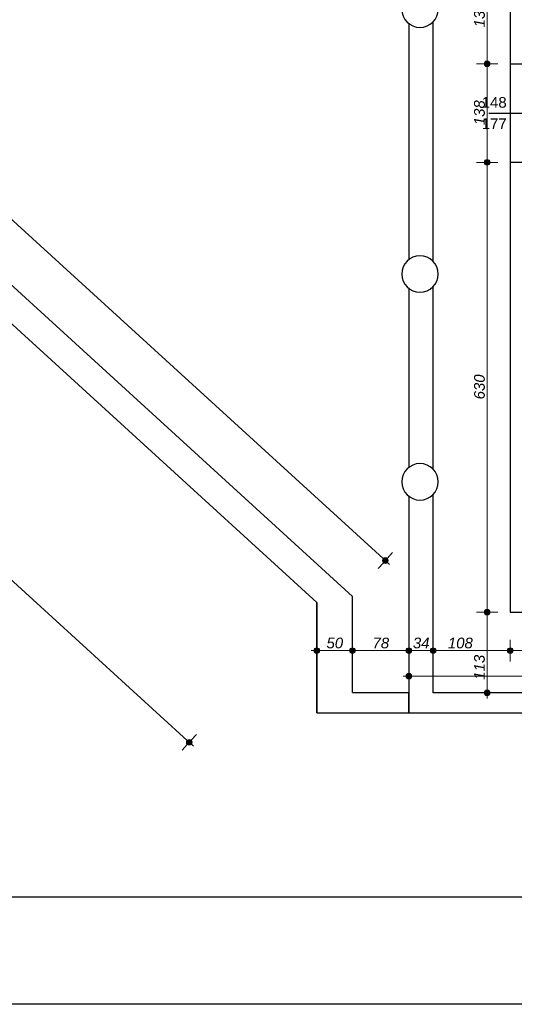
# Model space of a CAD drawing. Header units: millimetres. Extents: x -170998 to -45998, y 10557 to 52557.
# Tile 3 of 92: x -145708 to -138782, y 10557 to 24347. Entities that reach past the tile are written whole.
import ezdxf

# ---------------------------------------------------------------- set-up
doc = ezdxf.new("R2010")
doc.units = ezdxf.units.MM
doc.header["$MEASUREMENT"] = 0
doc.linetypes.add('Wipeout_Contour', pattern=[1000, 0, -1000])
for name, color, linetype in [('Obiekt', 7, 'Continuous'), ('Okno', 7, 'Continuous'), ('Polilinia', 7, 'Continuous'), ('Strop', 7, 'Continuous'), ('Słup', 7, 'Continuous'), ('Wymiary', 7, 'Continuous'), ('Ściana', 7, 'Continuous')]:
    doc.layers.add(name, color=color, linetype=linetype)
doc.styles.add('Arial', font='txt')
doc.dimstyles.new('GENERATED_STYLE__1', dxfattribs={"dimtxt": 150, "dimasz": 152, "dimexe": 0.18, "dimexo": 0, "dimgap": 0.09, "dimtad": 1, "dimtih": 1, "dimtoh": 1, "dimlfac": 0.1, "dimzin": 0, "dimdsep": 46, "dimtxsty": 'Arial', "dimblk": 'ARROWHEAD_11', "dimblk1": 'ARROWHEAD_11', "dimblk2": 'ARROWHEAD_11', "dimcen": 0.09, "dimclrd": 114, "dimclre": 114, "dimclrt": 114, "dimazin": 0, "dimtfac": 1, "dimtdec": 4, "dimtmove": 0, "dimatfit": 3, "dimfxl": 1, "dimtolj": 1, "dimtzin": 0, "dimarcsym": 0})
doc.dimstyles.new('GENERATED_STYLE__2', dxfattribs={"dimtxt": 150, "dimasz": 152, "dimexe": 0.18, "dimexo": 0, "dimgap": 0.09, "dimtad": 1, "dimlfac": 0.1, "dimzin": 0, "dimdsep": 46, "dimtxsty": 'Arial', "dimblk": 'ARROWHEAD_11', "dimblk1": 'ARROWHEAD_11', "dimblk2": 'ARROWHEAD_11', "dimcen": 0.09, "dimclrd": 114, "dimclre": 114, "dimclrt": 114, "dimazin": 0, "dimtfac": 1, "dimtdec": 4, "dimtmove": 0, "dimatfit": 3, "dimfxl": 1, "dimtolj": 1, "dimtzin": 0, "dimarcsym": 0})
doc.dimstyles.new('GENERATED_STYLE__3', dxfattribs={"dimtxt": 150, "dimasz": 152, "dimexe": 0.18, "dimexo": 0, "dimgap": 0.09, "dimtad": 1, "dimlfac": 0.1, "dimzin": 0, "dimdsep": 46, "dimtxsty": 'Arial', "dimblk": 'ARROWHEAD_11', "dimblk1": 'ARROWHEAD_11', "dimblk2": 'ARROWHEAD_11', "dimcen": 0.09, "dimclrd": 114, "dimclre": 114, "dimclrt": 114, "dimazin": 0, "dimtfac": 1, "dimtdec": 4, "dimtmove": 2, "dimatfit": 3, "dimfxl": 1, "dimtolj": 1, "dimtzin": 0, "dimarcsym": 0})
doc.dimstyles.new('GENERATED_STYLE__4', dxfattribs={"dimtxt": 150, "dimasz": 152, "dimexe": 0.18, "dimexo": 0, "dimgap": 0.09, "dimtad": 1, "dimtih": 1, "dimtoh": 1, "dimlfac": 0.1, "dimzin": 0, "dimdsep": 46, "dimtxsty": 'Arial', "dimblk": 'ARROWHEAD_11', "dimblk1": 'ARROWHEAD_11', "dimblk2": 'ARROWHEAD_11', "dimcen": 0.09, "dimclrd": 114, "dimclre": 114, "dimclrt": 114, "dimazin": 0, "dimtfac": 1, "dimtdec": 4, "dimtmove": 2, "dimatfit": 3, "dimfxl": 1, "dimtolj": 1, "dimtzin": 0, "dimarcsym": 0})

# ---------------------------------------------------------------- blocks, each defined once
blk = doc.blocks.new('*D240')
at = {"layer": 'Wymiary', "linetype": 'Continuous', "lineweight": 13}
for points in [[(-139123, 16049), (-139126, 16065), (-139135, 16078), (-139148, 16086), (-139163, 16089), (-139179, 16086), (-139192, 16078), (-139200, 16065), (-139203, 16049), (-139200, 16034), (-139192, 16021), (-139179, 16012), (-139163, 16009), (-139148, 16012), (-139135, 16021), (-139126, 16034)], [(-139123, 14919), (-139126, 14935), (-139135, 14948), (-139148, 14956), (-139163, 14959), (-139179, 14956), (-139192, 14948), (-139200, 14935), (-139203, 14919), (-139200, 14904), (-139192, 14891), (-139179, 14882), (-139163, 14879), (-139148, 14882), (-139135, 14891), (-139126, 14904)]]:
    blk.add_hatch(color=114, dxfattribs=at).paths.add_polyline_path(points)
at = {"layer": 'Wymiary', "color": 114, "lineweight": 13}
for p, q in [((-139203, 16049), (-139313, 16049)), ((-139163, 14959), (-139163, 16009)), ((-139013, 16049), (-139123, 16049)), ((-139203, 14919), (-139313, 14919)), ((-139013, 14919), (-139123, 14919)), ((-139163, 14839), (-139163, 14879))]:
    blk.add_line(p, q, dxfattribs=at)
for centre in [(-139163, 16049), (-139163, 14919)]:
    blk.add_circle(centre, 40, dxfattribs=at)
at = {"layer": 'Wymiary', "color": 114, "lineweight": 13, "insert": (-139193, 15102), "char_height": 150, "attachment_point": 7, "rotation": 90, "style": 'Arial'}
blk.add_mtext('\\A1;{\\fArial|b0|i1|c238|p38;113}', dxfattribs=at)
blk = doc.blocks.new('ARROWHEAD_11')
at = {"color": 0, "linetype": 'Continuous', "lineweight": 0}
blk.add_line((0, 0), (-1, 0), dxfattribs=at)
at = {"color": 0, "linetype": 'Continuous', "lineweight": 0, "const_width": 0.25, "flags": 128}
blk.add_lwpolyline([(-0.125, 0, 1), (0.125, 0, 1)], format="xyb", close=True, dxfattribs=at)
blk = doc.blocks.new('*D241')
at = {"layer": 'Wymiary', "linetype": 'Continuous', "lineweight": 13}
for points in [[(-139123, 22349), (-139126, 22365), (-139135, 22378), (-139148, 22386), (-139163, 22389), (-139179, 22386), (-139192, 22378), (-139200, 22365), (-139203, 22349), (-139200, 22334), (-139192, 22321), (-139179, 22312), (-139163, 22309), (-139148, 22312), (-139135, 22321), (-139126, 22334)], [(-139123, 16049), (-139126, 16065), (-139135, 16078), (-139148, 16086), (-139163, 16089), (-139179, 16086), (-139192, 16078), (-139200, 16065), (-139203, 16049), (-139200, 16034), (-139192, 16021), (-139179, 16012), (-139163, 16009), (-139148, 16012), (-139135, 16021), (-139126, 16034)]]:
    blk.add_hatch(color=114, dxfattribs=at).paths.add_polyline_path(points)
at = {"layer": 'Wymiary', "color": 114, "lineweight": 13}
for p, q in [((-139203, 22349), (-139313, 22349)), ((-139013, 22349), (-139123, 22349)), ((-139163, 16089), (-139163, 22309)), ((-139203, 16049), (-139313, 16049)), ((-139013, 16049), (-139123, 16049))]:
    blk.add_line(p, q, dxfattribs=at)
for centre in [(-139163, 22349), (-139163, 16049)]:
    blk.add_circle(centre, 40, dxfattribs=at)
at = {"layer": 'Wymiary', "color": 114, "lineweight": 13, "insert": (-139193, 19029), "char_height": 150, "attachment_point": 7, "rotation": 90, "style": 'Arial'}
blk.add_mtext('\\A1;{\\fArial|b0|i1|c238|p38;630}', dxfattribs=at)
blk = doc.blocks.new('*D242')
at = {"layer": 'Wymiary', "linetype": 'Continuous', "lineweight": 13}
for points in [[(-139123, 23729), (-139126, 23745), (-139135, 23758), (-139148, 23766), (-139163, 23769), (-139179, 23766), (-139192, 23758), (-139200, 23745), (-139203, 23729), (-139200, 23714), (-139192, 23701), (-139179, 23692), (-139163, 23689), (-139148, 23692), (-139135, 23701), (-139126, 23714)], [(-139123, 22349), (-139126, 22365), (-139135, 22378), (-139148, 22386), (-139163, 22389), (-139179, 22386), (-139192, 22378), (-139200, 22365), (-139203, 22349), (-139200, 22334), (-139192, 22321), (-139179, 22312), (-139163, 22309), (-139148, 22312), (-139135, 22321), (-139126, 22334)]]:
    blk.add_hatch(color=114, dxfattribs=at).paths.add_polyline_path(points)
at = {"layer": 'Wymiary', "color": 114, "lineweight": 13}
for p, q in [((-139203, 23729), (-139313, 23729)), ((-139013, 23729), (-139123, 23729)), ((-139163, 22389), (-139163, 23689)), ((-139203, 22349), (-139313, 22349)), ((-139013, 22349), (-139123, 22349))]:
    blk.add_line(p, q, dxfattribs=at)
for centre in [(-139163, 23729), (-139163, 22349)]:
    blk.add_circle(centre, 40, dxfattribs=at)
at = {"layer": 'Wymiary', "color": 114, "lineweight": 13, "insert": (-139193, 22869), "char_height": 150, "attachment_point": 7, "rotation": 90, "style": 'Arial'}
blk.add_mtext('\\A1;{\\fArial|b0|i1|c238|p38;138}', dxfattribs=at)
blk = doc.blocks.new('*D243')
at = {"layer": 'Wymiary', "linetype": 'Continuous', "lineweight": 13}
for points in [[(-139123, 25089), (-139126, 25105), (-139135, 25118), (-139148, 25126), (-139163, 25129), (-139179, 25126), (-139192, 25118), (-139200, 25105), (-139203, 25089), (-139200, 25074), (-139192, 25061), (-139179, 25052), (-139163, 25049), (-139148, 25052), (-139135, 25061), (-139126, 25074)], [(-139123, 23729), (-139126, 23745), (-139135, 23758), (-139148, 23766), (-139163, 23769), (-139179, 23766), (-139192, 23758), (-139200, 23745), (-139203, 23729), (-139200, 23714), (-139192, 23701), (-139179, 23692), (-139163, 23689), (-139148, 23692), (-139135, 23701), (-139126, 23714)]]:
    blk.add_hatch(color=114, dxfattribs=at).paths.add_polyline_path(points)
at = {"layer": 'Wymiary', "color": 114, "lineweight": 13}
for p, q in [((-139203, 25089), (-139313, 25089)), ((-139163, 23769), (-139163, 25049)), ((-139013, 25089), (-139123, 25089)), ((-139203, 23729), (-139313, 23729)), ((-139013, 23729), (-139123, 23729))]:
    blk.add_line(p, q, dxfattribs=at)
for centre in [(-139163, 25089), (-139163, 23729)]:
    blk.add_circle(centre, 40, dxfattribs=at)
at = {"layer": 'Wymiary', "color": 114, "lineweight": 13, "insert": (-139193, 24239), "char_height": 150, "attachment_point": 7, "rotation": 90, "style": 'Arial'}
blk.add_mtext('\\A1;{\\fArial|b0|i1|c238|p38;136}', dxfattribs=at)
blk = doc.blocks.new('*D687')
at = {"layer": 'Wymiary', "linetype": 'Continuous', "lineweight": 13}
for points in [[(-141508, 15510), (-141511, 15525), (-141520, 15538), (-141533, 15547), (-141548, 15550), (-141563, 15547), (-141576, 15538), (-141585, 15525), (-141588, 15510), (-141585, 15494), (-141576, 15481), (-141563, 15473), (-141548, 15470), (-141533, 15473), (-141520, 15481), (-141511, 15494)], [(-141008, 15510), (-141011, 15525), (-141020, 15538), (-141033, 15547), (-141048, 15550), (-141063, 15547), (-141076, 15538), (-141085, 15525), (-141088, 15510), (-141085, 15494), (-141076, 15481), (-141063, 15473), (-141048, 15470), (-141033, 15473), (-141020, 15481), (-141011, 15494)]]:
    blk.add_hatch(color=114, dxfattribs=at).paths.add_polyline_path(points)
at = {"layer": 'Wymiary', "color": 114, "lineweight": 13}
for p, q in [((-141548, 15550), (-141548, 15660)), ((-141048, 15550), (-141048, 15660)), ((-141628, 15510), (-141588, 15510)), ((-141548, 15360), (-141548, 15470)), ((-141508, 15510), (-141088, 15510)), ((-141048, 15360), (-141048, 15470))]:
    blk.add_line(p, q, dxfattribs=at)
for centre in [(-141548, 15510), (-141048, 15510)]:
    blk.add_circle(centre, 40, dxfattribs=at)
at = {"layer": 'Wymiary', "color": 114, "lineweight": 13, "insert": (-141412, 15540), "char_height": 150, "attachment_point": 7, "style": 'Arial'}
blk.add_mtext('\\A1;{\\fArial|b0|i1|c238|p38;50}', dxfattribs=at)
blk = doc.blocks.new('*D688')
at = {"layer": 'Wymiary', "linetype": 'Continuous', "lineweight": 13}
for points in [[(-141008, 15510), (-141011, 15525), (-141020, 15538), (-141033, 15547), (-141048, 15550), (-141063, 15547), (-141076, 15538), (-141085, 15525), (-141088, 15510), (-141085, 15494), (-141076, 15481), (-141063, 15473), (-141048, 15470), (-141033, 15473), (-141020, 15481), (-141011, 15494)], [(-140218, 15510), (-140221, 15525), (-140230, 15538), (-140243, 15547), (-140258, 15550), (-140273, 15547), (-140286, 15538), (-140295, 15525), (-140298, 15510), (-140295, 15494), (-140286, 15481), (-140273, 15473), (-140258, 15470), (-140243, 15473), (-140230, 15481), (-140221, 15494)]]:
    blk.add_hatch(color=114, dxfattribs=at).paths.add_polyline_path(points)
at = {"layer": 'Wymiary', "color": 114, "lineweight": 13}
for p, q in [((-141048, 15550), (-141048, 15660)), ((-140258, 15550), (-140258, 15660)), ((-141048, 15360), (-141048, 15470)), ((-141008, 15510), (-140298, 15510)), ((-140258, 15360), (-140258, 15470))]:
    blk.add_line(p, q, dxfattribs=at)
for centre in [(-141048, 15510), (-140258, 15510)]:
    blk.add_circle(centre, 40, dxfattribs=at)
at = {"layer": 'Wymiary', "color": 114, "lineweight": 13, "insert": (-140767, 15540), "char_height": 150, "attachment_point": 7, "style": 'Arial'}
blk.add_mtext('\\A1;{\\fArial|b0|i1|c238|p38;78}', dxfattribs=at)
blk = doc.blocks.new('*D689')
at = {"layer": 'Wymiary', "linetype": 'Continuous', "lineweight": 13}
for points in [[(-140218, 15510), (-140221, 15525), (-140230, 15538), (-140243, 15547), (-140258, 15550), (-140273, 15547), (-140286, 15538), (-140295, 15525), (-140298, 15510), (-140295, 15494), (-140286, 15481), (-140273, 15473), (-140258, 15470), (-140243, 15473), (-140230, 15481), (-140221, 15494)], [(-139878, 15510), (-139881, 15525), (-139890, 15538), (-139903, 15547), (-139918, 15550), (-139933, 15547), (-139946, 15538), (-139955, 15525), (-139958, 15510), (-139955, 15494), (-139946, 15481), (-139933, 15473), (-139918, 15470), (-139903, 15473), (-139890, 15481), (-139881, 15494)]]:
    blk.add_hatch(color=114, dxfattribs=at).paths.add_polyline_path(points)
at = {"layer": 'Wymiary', "color": 114, "lineweight": 13}
for p, q in [((-140258, 15550), (-140258, 15660)), ((-139918, 15550), (-139918, 15660)), ((-140258, 15360), (-140258, 15470)), ((-140218, 15510), (-139958, 15510)), ((-139918, 15360), (-139918, 15470))]:
    blk.add_line(p, q, dxfattribs=at)
for centre in [(-140258, 15510), (-139918, 15510)]:
    blk.add_circle(centre, 40, dxfattribs=at)
at = {"layer": 'Wymiary', "color": 114, "lineweight": 13, "insert": (-140202, 15540), "char_height": 150, "attachment_point": 7, "style": 'Arial'}
blk.add_mtext('\\A1;{\\fArial|b0|i1|c238|p38;34}', dxfattribs=at)
blk = doc.blocks.new('*D690')
at = {"layer": 'Wymiary', "linetype": 'Continuous', "lineweight": 13}
for points in [[(-139878, 15510), (-139881, 15525), (-139890, 15538), (-139903, 15547), (-139918, 15550), (-139933, 15547), (-139946, 15538), (-139955, 15525), (-139958, 15510), (-139955, 15494), (-139946, 15481), (-139933, 15473), (-139918, 15470), (-139903, 15473), (-139890, 15481), (-139881, 15494)], [(-138798, 15510), (-138801, 15525), (-138810, 15538), (-138823, 15547), (-138838, 15550), (-138853, 15547), (-138866, 15538), (-138875, 15525), (-138878, 15510), (-138875, 15494), (-138866, 15481), (-138853, 15473), (-138838, 15470), (-138823, 15473), (-138810, 15481), (-138801, 15494)]]:
    blk.add_hatch(color=114, dxfattribs=at).paths.add_polyline_path(points)
at = {"layer": 'Wymiary', "color": 114, "lineweight": 13}
for p, q in [((-139918, 15550), (-139918, 15660)), ((-138838, 15550), (-138838, 15660)), ((-139918, 15360), (-139918, 15470)), ((-139878, 15510), (-138878, 15510)), ((-138838, 15360), (-138838, 15470))]:
    blk.add_line(p, q, dxfattribs=at)
for centre in [(-139918, 15510), (-138838, 15510)]:
    blk.add_circle(centre, 40, dxfattribs=at)
at = {"layer": 'Wymiary', "color": 114, "lineweight": 13, "insert": (-139712, 15540), "char_height": 150, "attachment_point": 7, "style": 'Arial'}
blk.add_mtext('\\A1;{\\fArial|b0|i1|c238|p38;108}', dxfattribs=at)
blk = doc.blocks.new('*D691')
at = {"layer": 'Wymiary', "linetype": 'Continuous', "lineweight": 13}
for points in [[(-138798, 15510), (-138801, 15525), (-138810, 15538), (-138823, 15547), (-138838, 15550), (-138853, 15547), (-138866, 15538), (-138875, 15525), (-138878, 15510), (-138875, 15494), (-138866, 15481), (-138853, 15473), (-138838, 15470), (-138823, 15473), (-138810, 15481), (-138801, 15494)], [(-137518, 15510), (-137521, 15525), (-137530, 15538), (-137543, 15547), (-137558, 15550), (-137573, 15547), (-137586, 15538), (-137595, 15525), (-137598, 15510), (-137595, 15494), (-137586, 15481), (-137573, 15473), (-137558, 15470), (-137543, 15473), (-137530, 15481), (-137521, 15494)]]:
    blk.add_hatch(color=114, dxfattribs=at).paths.add_polyline_path(points)
at = {"layer": 'Wymiary', "color": 114, "lineweight": 13}
for p, q in [((-138838, 15550), (-138838, 15660)), ((-137558, 15550), (-137558, 15660)), ((-138838, 15360), (-138838, 15470)), ((-138798, 15510), (-137598, 15510)), ((-137558, 15360), (-137558, 15470))]:
    blk.add_line(p, q, dxfattribs=at)
for centre in [(-138838, 15510), (-137558, 15510)]:
    blk.add_circle(centre, 40, dxfattribs=at)
at = {"layer": 'Wymiary', "color": 114, "lineweight": 13, "insert": (-138369, 15540), "char_height": 150, "attachment_point": 7, "style": 'Arial'}
blk.add_mtext('\\A1;{\\fArial|b0|i1|c238|p38;128}', dxfattribs=at)
blk = doc.blocks.new('*D717')
at = {"layer": 'Wymiary', "linetype": 'Continuous', "lineweight": 13}
for points in [[(-140218, 15153), (-140221, 15168), (-140230, 15181), (-140243, 15190), (-140258, 15193), (-140273, 15190), (-140286, 15181), (-140295, 15168), (-140298, 15153), (-140295, 15137), (-140286, 15124), (-140273, 15116), (-140258, 15113), (-140243, 15116), (-140230, 15124), (-140221, 15137)], [(-67518, 15153), (-67521, 15168), (-67530, 15181), (-67543, 15190), (-67558, 15193), (-67573, 15190), (-67586, 15181), (-67595, 15168), (-67598, 15153), (-67595, 15137), (-67586, 15124), (-67573, 15116), (-67558, 15113), (-67543, 15116), (-67530, 15124), (-67521, 15137)]]:
    blk.add_hatch(color=114, dxfattribs=at).paths.add_polyline_path(points)
at = {"layer": 'Wymiary', "color": 114, "lineweight": 13}
for p, q in [((-140258, 15193), (-140258, 15303)), ((-67558, 15193), (-67558, 15303)), ((-140338, 15153), (-140298, 15153)), ((-140258, 15003), (-140258, 15113)), ((-140218, 15153), (-67598, 15153)), ((-67558, 15003), (-67558, 15113)), ((-67518, 15153), (-67478, 15153))]:
    blk.add_line(p, q, dxfattribs=at)
for centre in [(-140258, 15153), (-67558, 15153)]:
    blk.add_circle(centre, 40, dxfattribs=at)
at = {"layer": 'Wymiary', "color": 114, "lineweight": 13, "insert": (-104307, 15183), "char_height": 150, "attachment_point": 7, "style": 'Arial'}
blk.add_mtext('\\A1;{\\fArial|b0|i1|c238|p38;7\xa0270,01}', dxfattribs=at)
blk = doc.blocks.new('*D755')
at = {"layer": 'Wymiary', "linetype": 'Continuous', "lineweight": 13}
for points in [[(-157588, 32324), (-157591, 32340), (-157600, 32353), (-157613, 32361), (-157628, 32364), (-157643, 32361), (-157656, 32353), (-157665, 32340), (-157668, 32324), (-157665, 32309), (-157656, 32296), (-157643, 32287), (-157628, 32284), (-157613, 32287), (-157600, 32296), (-157591, 32309)], [(-140548, 16772), (-140551, 16787), (-140560, 16800), (-140573, 16809), (-140588, 16812), (-140603, 16809), (-140616, 16800), (-140625, 16787), (-140628, 16772), (-140625, 16757), (-140616, 16744), (-140603, 16735), (-140588, 16732), (-140573, 16735), (-140560, 16744), (-140551, 16757)]]:
    blk.add_hatch(color=114, dxfattribs=at).paths.add_polyline_path(points)
at = {"layer": 'Wymiary', "color": 114, "lineweight": 13}
for p, q in [((-157598, 32297), (-140618, 16799)), ((-140561, 16802), (-140487, 16883)), ((-140689, 16661), (-140615, 16742)), ((-140559, 16745), (-140529, 16718))]:
    blk.add_line(p, q, dxfattribs=at)
blk.add_circle((-140588, 16772), 40, dxfattribs=at)
at = {"layer": 'Wymiary', "color": 114, "lineweight": 13, "insert": (-149256, 24724), "char_height": 150, "attachment_point": 7, "rotation": 317.6132, "style": 'Arial'}
blk.add_mtext('\\A1;{\\fArial|b0|i1|c238|p38;2305}', dxfattribs=at)
blk = doc.blocks.new('*D757')
at = {"layer": 'Wymiary', "linetype": 'Continuous', "lineweight": 13}
for points in [[(-160103, 29568), (-160106, 29584), (-160115, 29597), (-160128, 29605), (-160143, 29608), (-160159, 29605), (-160172, 29597), (-160180, 29584), (-160183, 29568), (-160180, 29553), (-160172, 29540), (-160159, 29531), (-160143, 29528), (-160128, 29531), (-160115, 29540), (-160106, 29553)], [(-143294, 14226), (-143297, 14242), (-143306, 14255), (-143319, 14263), (-143334, 14266), (-143349, 14263), (-143362, 14255), (-143371, 14242), (-143374, 14226), (-143371, 14211), (-143362, 14198), (-143349, 14189), (-143334, 14186), (-143319, 14189), (-143306, 14198), (-143297, 14211)]]:
    blk.add_hatch(color=114, dxfattribs=at).paths.add_polyline_path(points)
at = {"layer": 'Wymiary', "color": 114, "lineweight": 13}
for p, q in [((-160116, 29598), (-160042, 29679)), ((-160244, 29458), (-160170, 29539)), ((-160114, 29541), (-143363, 14253)), ((-143307, 14256), (-143233, 14337)), ((-143435, 14116), (-143361, 14197)), ((-143304, 14199), (-143275, 14172))]:
    blk.add_line(p, q, dxfattribs=at)
for centre in [(-160143, 29568), (-143334, 14226)]:
    blk.add_circle(centre, 40, dxfattribs=at)
at = {"layer": 'Wymiary', "color": 114, "lineweight": 13, "insert": (-151887, 22073), "char_height": 150, "attachment_point": 7, "rotation": 317.6132, "style": 'Arial'}
blk.add_mtext('\\A1;{\\fArial|b0|i1|c238|p38;2296}', dxfattribs=at)

msp = doc.modelspace()

# ---------------------------------------------------------------- linework, layer by layer
at = {"layer": 'Obiekt'}
msp.add_line((-139138.018, 23039.32), (-138398.018, 23039.32), dxfattribs=at)
at = {"layer": 'Okno'}
msp.add_line((-138838.018, 23729.32), (-138838.018, 22349.32), dxfattribs=at)
at = {"layer": 'Strop', "flags": 128}
msp.add_lwpolyline([(-96528.019, 14639.32), (-140258.019, 14639.32), (-141547.974, 14639.32), (-141547.974, 16204.96), (-158346.468, 31536.991), (-159768.887, 29978.522), (-165456.021, 35169.185), (-162779.93, 38101.664), (-160850.538, 36340.703), (-154498.018, 36340.703), (-154498.018, 42361.953, -0.000026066), (-154486.563, 42364.139, -0.048415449), (-132966.516, 44343.261, -0.006018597), (-130274.231, 44297.262), (-126000.282, 44095.254, -0.000456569), (-125806.601, 44084.047, -0.017918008), (-118229.318, 43365.515, -0.007769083), (-114963.359, 42885.553), (-114963.364, 42885.522, -0.034912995), (-97147.904, 38702.246, -0.03139835)], format="xyb", dxfattribs=at)
at = {"layer": 'Ściana'}
for p, q in [((-138838.018, 23729.32), (-138638.018, 23729.32)), ((-138838.018, 22349.32), (-138638.018, 22349.32))]:
    msp.add_line(p, q, dxfattribs=at)
at = {"layer": 'Ściana', "flags": 128}
for points in [[(-138838.018, 25089.281), (-138838.018, 23729.32)], [(-138838.018, 22349.32), (-138838.018, 21839.32)], [(-138838.018, 21839.32), (-138838.018, 16049.32)], [(-138838.018, 16049.32), (-138478.018, 16049.32)]]:
    msp.add_lwpolyline(points, dxfattribs=at)

# ---------------------------------------------------------------- texts
at = {"layer": 'Obiekt', "char_height": 150, "attachment_point": 7, "style": 'Arial'}
for s, insert in [('\\A1;{\\fArial|b0|i0|c238|p38;148}', (-139238.018, 23111.852)), ('\\A1;{\\fArial|b0|i0|c238|p38;177}', (-139238.018, 22814.321))]:
    msp.add_mtext(s, dxfattribs=dict(at, insert=insert))

# ---------------------------------------------------------------- dimensions: what is measured, and where the dimension line sits
at = {"layer": 'Wymiary', "color": 114, "lineweight": 13}
for base, p1, p2, picture, middle in [((-139163.388, 25089.281), (-138838.018, 23729.32), (-138838.018, 25089.281), '*D243', (-139268.388, 24409.301)), ((-139163.388, 23729.32), (-138838.018, 22349.32), (-138838.018, 23729.32), '*D242', (-139268.388, 23039.32)), ((-139163.388, 22349.32), (-138838.018, 16049.32), (-138838.018, 22349.32), '*D241', (-139268.388, 19199.32))]:
    dim = msp.add_linear_dim(base=base, p1=p1, p2=p2, angle=90, dimstyle='GENERATED_STYLE__2', dxfattribs=at)
    dim.commit()
    dim.dimension.update_dxf_attribs({"geometry": picture, "text_midpoint": middle, "dimtype": 160, "text_rotation": 90})
dim = msp.add_linear_dim(base=(-137558.018, 15509.705), p1=(-138838.018, 16049.32), p2=(-137558.018, 16049.32), dimstyle='GENERATED_STYLE__1', dxfattribs=at)
dim.commit()
dim.dimension.update_dxf_attribs({"geometry": '*D691', "text_midpoint": (-138198.018, 15614.705), "dimtype": 160})

# ---------------------------------------------------------------- next in the draw order: wipeouts: each hides what was drawn before it
at = {"color": 254, "linetype": 'Wipeout_Contour', "lineweight": 0, "ltscale": 607166.035842}
msp.add_wipeout([(-158350.649, 31532.41), (-141547.974, 16183.2), (-141047.974, 16268.222), (-158080.996, 31827.854)], dxfattribs=at).dxf.layer = 'Ściana'
at = {"color": 254, "linetype": 'Wipeout_Contour', "lineweight": 0, "ltscale": 1702741.199014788}
msp.add_wipeout([(-140200.603, 24258.692), (-140258.019, 24297.056), (-140258.019, 20981.506), (-140200.603, 21019.871), (-140103.018, 21039.281), (-140005.434, 21019.871), (-139922.706, 20964.594), (-139918.019, 20957.578), (-139918.019, 24320.984), (-139922.706, 24313.969), (-140005.434, 24258.692), (-140103.018, 24239.281)], dxfattribs=at).dxf.layer = 'Ściana'
at = {"color": 254, "linetype": 'Wipeout_Contour', "lineweight": 0, "ltscale": 1696809.721978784}
msp.add_wipeout([(-140200.603, 20548.692), (-140258.019, 20587.056), (-140258.019, 18071.506), (-140200.603, 18109.87), (-140103.018, 18129.281), (-140005.434, 18109.87), (-139922.706, 18054.593), (-139918.019, 18047.578), (-139918.019, 20610.984), (-139922.706, 20603.969), (-140005.434, 20548.692), (-140103.018, 20529.281)], dxfattribs=at).dxf.layer = 'Ściana'
at = {"color": 254, "linetype": 'Wipeout_Contour', "lineweight": 0, "ltscale": 477383.047514}
msp.add_wipeout([(-96878.019, 14919.32), (-139918.019, 14919.32), (-140258.019, 14639.32), (-96528.019, 14639.32)], dxfattribs=at).dxf.layer = 'Ściana'

# ---------------------------------------------------------------- next in the draw order: linework, layer by layer
at = {"layer": 'Słup'}
for centre, start, end in [((-140103.018, 24494.281), 180, 0), ((-140103.018, 20784.281), 0, 180), ((-140103.018, 20784.281), 180, 0), ((-140103.018, 17874.281), 0, 180)]:
    msp.add_arc(centre, 255, start, end, dxfattribs=at)
at = {"layer": 'Ściana', "flags": 128}
for points in [[(-141047.974, 16268.222), (-158080.996, 31827.854)], [(-158350.649, 31532.41), (-141547.974, 16183.2)], [(-140258.019, 24297.056), (-140258.019, 20981.506)], [(-139918.019, 20957.578), (-139918.019, 24320.984)], [(-140258.019, 20587.056), (-140258.019, 18071.506)], [(-139918.019, 18047.578), (-139918.019, 20610.984)], [(-96878.019, 14919.32), (-139918.019, 14919.32)], [(-140258.019, 14639.32), (-96528.019, 14639.32)]]:
    msp.add_lwpolyline(points, dxfattribs=at)

# ---------------------------------------------------------------- next in the draw order: wipeouts: each hides what was drawn before it
at = {"color": 254, "linetype": 'Wipeout_Contour', "lineweight": 0, "ltscale": 1128794.11144518}
msp.add_wipeout([(-140258.019, 14639.32), (-139918.019, 14919.32), (-139918.019, 17700.984), (-139922.706, 17693.969), (-140005.434, 17638.692), (-140103.018, 17619.281), (-140200.603, 17638.692), (-140258.019, 17677.056)], dxfattribs=at).dxf.layer = 'Ściana'
at = {"color": 254, "linetype": 'Wipeout_Contour', "lineweight": 0, "ltscale": 568620.011315}
msp.add_wipeout([(-141547.974, 16183.2), (-141547.974, 14919.32), (-141047.974, 14919.32), (-141047.974, 16268.222)], dxfattribs=at).dxf.layer = 'Ściana'

# ---------------------------------------------------------------- next in the draw order: linework, layer by layer
at = {"layer": 'Słup'}
msp.add_arc((-140103.018, 17874.281), 255, 180, 0, dxfattribs=at)
at = {"layer": 'Ściana', "flags": 128}
for points in [[(-140258.019, 17677.056), (-140258.019, 14639.32)], [(-139918.019, 14919.32), (-139918.019, 17700.984)], [(-141547.974, 16183.2), (-141547.974, 14919.32)], [(-141047.974, 14919.32), (-141047.974, 16268.222)]]:
    msp.add_lwpolyline(points, dxfattribs=at)

# ---------------------------------------------------------------- next in the draw order: dimensions: what is measured, and where the dimension line sits
at = {"layer": 'Wymiary', "color": 114, "lineweight": 13}
dim = msp.add_linear_dim(base=(-140588.146, 16772.032), p1=(-158316.132, 31570.228), p2=(-141047.974, 16268.222), angle=317.6132114, text='2305', dimstyle='GENERATED_STYLE__2', dxfattribs=at)
dim.commit()
dim.dimension.update_dxf_attribs({"geometry": '*D755', "text_midpoint": (-149037.246, 24625.707), "dimtype": 160, "text_rotation": 317.6132114})
dim = msp.add_linear_dim(base=(-140258.019, 15509.705), p1=(-141047.974, 15593.771), p2=(-140258.019, 20839.301), text='78', dimstyle='GENERATED_STYLE__1', dxfattribs=at)
dim.commit()
dim.dimension.update_dxf_attribs({"geometry": '*D688', "text_midpoint": (-140652.997, 15614.705), "dimtype": 160})
for base, p1, p2, dimstyle, picture, middle in [((-138838.018, 15509.705), (-139918.019, 14919.32), (-138838.018, 16049.32), 'GENERATED_STYLE__4', '*D690', (-139541.254, 15614.705)), ((-141047.974, 15509.705), (-141547.974, 15593.771), (-141047.974, 15593.771), 'GENERATED_STYLE__1', '*D687', (-141297.974, 15614.705))]:
    dim = msp.add_linear_dim(base=base, p1=p1, p2=p2, dimstyle=dimstyle, dxfattribs=at)
    dim.commit()
    dim.dimension.update_dxf_attribs({"geometry": picture, "text_midpoint": middle, "dimtype": 160})
dim = msp.add_linear_dim(base=(-139163.388, 16049.32), p1=(-139918.019, 14919.32), p2=(-138838.018, 16049.32), angle=90, dimstyle='GENERATED_STYLE__3', dxfattribs=at)
dim.commit()
dim.dimension.update_dxf_attribs({"geometry": '*D240', "text_midpoint": (-139268.388, 15265.502), "dimtype": 160, "text_rotation": 90})

# ---------------------------------------------------------------- next in the draw order: wipeouts: each hides what was drawn before it
at = {"color": 254, "linetype": 'Wipeout_Contour', "lineweight": 0, "ltscale": 566704.251021}
msp.add_wipeout([(-141547.974, 14639.32), (-140258.019, 14639.32), (-140258.019, 14919.32), (-141547.974, 14919.32)], dxfattribs=at).dxf.layer = 'Ściana'

# ---------------------------------------------------------------- next in the draw order: linework, layer by layer
at = {"layer": 'Polilinia', "flags": 128}
for points in [[(-170998.218, 52556.652), (-45998.218, 52556.652), (-45998.218, 10556.652), (-170998.218, 10556.652)], [(-167498.218, 51056.652), (-47498.218, 51056.652), (-47498.218, 12056.652), (-167498.218, 12056.652)]]:
    msp.add_lwpolyline(points, close=True, dxfattribs=at)
at = {"layer": 'Ściana', "flags": 128}
for points in [[(-141547.974, 14919.32), (-141547.974, 14639.32)], [(-140258.019, 14919.32), (-141047.974, 14919.32)], [(-140258.019, 14639.32), (-140258.019, 14919.32)], [(-141547.974, 14639.32), (-140258.019, 14639.32)]]:
    msp.add_lwpolyline(points, dxfattribs=at)

# ---------------------------------------------------------------- next in the draw order: dimensions: what is measured, and where the dimension line sits
at = {"layer": 'Wymiary', "color": 114, "lineweight": 13}
dim = msp.add_linear_dim(base=(-143333.94, 14226.412), p1=(-159768.887, 29978.522), p2=(-141547.974, 16183.2), angle=317.6132114, text='2296', dimstyle='GENERATED_STYLE__2', dxfattribs=at)
dim.commit()
dim.dimension.update_dxf_attribs({"geometry": '*D757', "text_midpoint": (-151667.82, 21974.926), "dimtype": 160, "text_rotation": 317.6132114})
for base, p1, p2, picture, middle in [((-67557.968, 15152.749), (-140258.019, 14639.32), (-67557.968, 20909.241), '*D717', (-103907.994, 15257.749)), ((-139918.019, 15509.705), (-140258.019, 20839.301), (-139918.019, 14919.32), '*D689', (-140088.019, 15614.705))]:
    dim = msp.add_linear_dim(base=base, p1=p1, p2=p2, dimstyle='GENERATED_STYLE__1', dxfattribs=at)
    dim.commit()
    dim.dimension.update_dxf_attribs({"geometry": picture, "text_midpoint": middle, "dimtype": 160})

doc.saveas('drawing.dxf')
